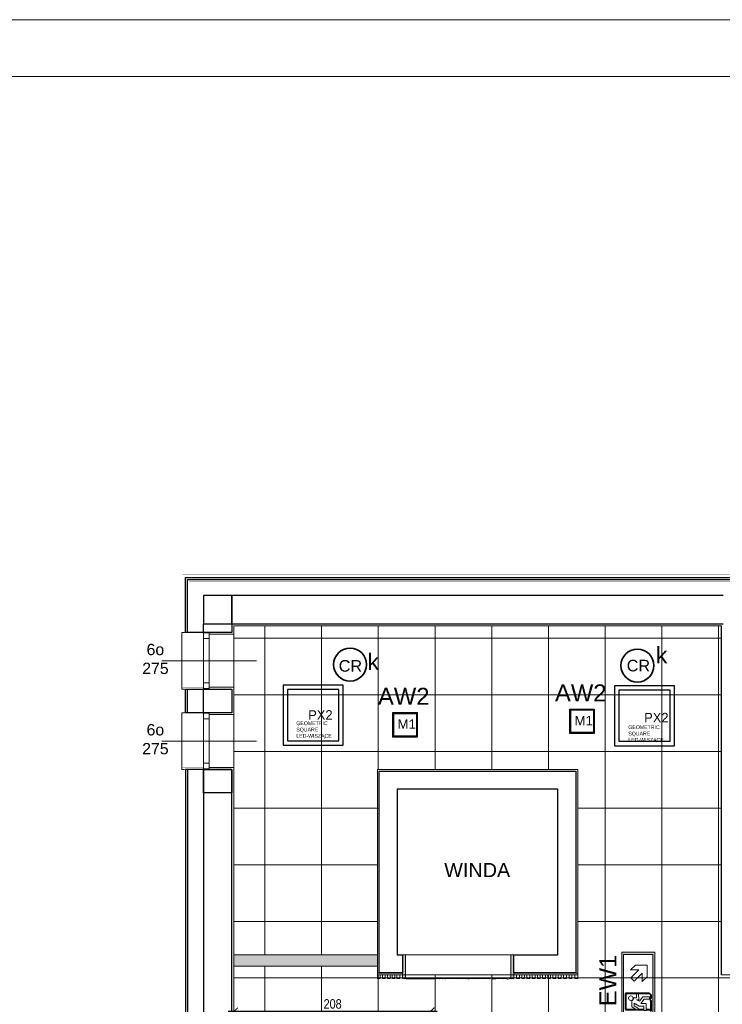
# Model space of a CAD drawing. Header units: millimetres. Extents: x -9038497 to 54128, y -10570064 to 59476.
# Tile 69 of 135: x 39374 to 40118, y 25059 to 26102. Entities that reach past the tile are written whole.
import ezdxf

# ---------------------------------------------------------------- set-up
doc = ezdxf.new("R2010")
doc.units = ezdxf.units.MM
doc.header["$LTSCALE"] = 0.8
doc.header["$PDMODE"] = 2
doc.linetypes.add('Dash', pattern=[0.435, 0.3175, -0.1175])
for name, color, linetype, lineweight in [('0 proj_widok widok widok', 7, 'Continuous', 0), ('ocieplenie', 214, 'Continuous', 13), ('OPIS', 122, 'Continuous', 18), ('Oświetlenie ewakuacyjne', 3, 'Continuous', 20), ('SCIANY', 1, 'Continuous', 30), ('tynk', 252, 'Continuous', 5), ('WW ELEK_OŚW', 1, 'Continuous', 35)]:
    doc.layers.add(name, color=color, linetype=linetype, lineweight=lineweight)
for name, color, linetype in [('Oprawa_02', 2, 'Continuous'), ('Oświetlenie awaryjne', 1, 'Continuous'), ('STOLARKA', 4, 'Continuous'), ('strop podw.', 3, 'Continuous')]:
    doc.layers.add(name, color=color, linetype=linetype)
doc.styles.add('ARIAL_CE', font='arial.ttf', dxfattribs={"height": 15})
doc.styles.add('ARIAL_WYM50', font='arial.ttf', dxfattribs={"height": 15})
doc.styles.add('Malanow_1_100', font='isocpeur.ttf')
doc.styles.add('OPIS', font='arial.ttf')
doc.styles.get("Standard").update_dxf_attribs({"font": 'g12f13.shx', "width": 0.8, "height": 10})
doc.styles.add('WYMIAR-20', font='ARIALN.TTF', dxfattribs={"height": 4})
doc.styles.add('WYMIAR-50', font='ARIALN.TTF', dxfattribs={"height": 10})
doc.dimstyles.new('SKALA-50', dxfattribs={"dimscale": 5, "dimtxt": 10, "dimasz": 1.5, "dimexe": 1.3, "dimexo": 1.3, "dimgap": 0.5, "dimtad": 1, "dimdec": 1, "dimrnd": 0.5, "dimdsep": 46, "dimtxsty": 'WYMIAR-50', "dimblk": 'ARCHTICK', "dimcen": 1.5, "dimdle": 1.3, "dimadec": 0, "dimazin": 0, "dimtfac": 1, "dimtdec": 1, "dimtix": 1, "dimtmove": 2, "dimatfit": 3, "dimfxl": 2, "dimfxlon": 1, "dimtolj": 1, "dimarcsym": 0})

# ---------------------------------------------------------------- blocks, each defined once
blk = doc.blocks.new('SD')
at = {"layer": 'Oświetlenie ewakuacyjne', "linetype": 'ByBlock'}
h = blk.add_hatch(color=256, dxfattribs=at)
h.paths.add_polyline_path([(0, 35), (70, 35), (70, 0), (0, 0)])
h.paths.add_polyline_path([(2.5, 33), (67.5, 33), (67.5, 2), (2.5, 2)], flags=16)
at = {"layer": 'Oświetlenie ewakuacyjne'}
for p, q in [((18.8, 25.6), (13.7, 20.5)), ((18.8, 16.8), (18.8, 25.6)), ((18.8, 16.8), (27.3, 25.3)), ((30.7, 21.8), (22.3, 13.4)), ((27.3, 25.3), (30.7, 21.8)), ((48.2, 22.4), (48.2, 19.4)), ((57.9, 24.2), (51.4, 24.3)), ((57.2, 16.4), (54.1, 21.9)), ((54.1, 21.9), (56.8, 21.9)), ((56.8, 21.9), (59.7, 17.2)), ((61.5, 18.4), (57.9, 24.2)), ((13.7, 20.5), (13.7, 8.2)), ((22.3, 13.4), (31.1, 13.4)), ((31.1, 13.4), (26, 8.2)), ((48.2, 19.4), (43.6, 19.4)), ((43.6, 17.1), (50.3, 17)), ((51.9, 16.3), (47.2, 12.7)), ((47.2, 12.7), (47.2, 5.6)), ((49.8, 11.3), (54.4, 14.8)), ((49.8, 5.6), (49.8, 11.3)), ((50.3, 17), (50.3, 19.2)), ((50.3, 19.2), (51.9, 16.3)), ((54.4, 14.8), (54.4, 9)), ((57.1, 11.7), (57.2, 16.4)), ((61.7, 11.7), (57.1, 11.7)), ((59.7, 17.2), (61.5, 18.4)), ((61.7, 9), (61.7, 11.7)), ((26, 8.2), (13.7, 8.2)), ((47.2, 5.6), (49.8, 5.6)), ((47.7, 5.2), (50.2, 5.2)), ((54.4, 9), (61.7, 9))]:
    blk.add_line(p, q, dxfattribs=at)
at = {"layer": 'Oświetlenie ewakuacyjne', "lineweight": 40}
for p, q in [((43.6, 31.1), (60.7, 31.1)), ((43.6, 16.7), (43.6, 31.1)), ((60.7, 31.1), (60.7, 19.7)), ((43.6, 5.6), (43.6, 17.1)), ((60.7, 17.9), (60.7, 11.7)), ((43.6, 5.6), (45.4, 3.8)), ((49, 3.8), (45.4, 3.8)), ((47.7, 5.2), (49, 3.8)), ((50.2, 5.2), (51.6, 3.8)), ((62.5, 3.8), (51.6, 3.8)), ((60.7, 9), (60.7, 5.6)), ((60.7, 5.6), (62.5, 3.8))]:
    blk.add_line(p, q, dxfattribs=at)
at = {"layer": 'Oświetlenie ewakuacyjne'}
for points in [[(0, 35), (70, 35), (70, 0), (0, 0)], [(2.5, 33), (67.5, 33), (67.5, 2), (2.5, 2)]]:
    blk.add_lwpolyline(points, close=True, dxfattribs=at)
blk.add_circle((48.7, 25.3), 2.34, dxfattribs=at)
blk.add_arc((48.7, 25.3), 2.88, 259.4003, 339.1396, dxfattribs=at)
blk = doc.blocks.new('*U1932')
at = {"layer": 'Oświetlenie ewakuacyjne', "color": 1, "linetype": 'ByBlock', "xscale": -1}
blk.add_blockref('SD', (70, 0), dxfattribs=at)
at = {"layer": 'Oświetlenie ewakuacyjne', "insert": (12.8, 58.5), "char_height": 18, "width": 42.979, "attachment_point": 1, "style": 'Malanow_1_100'}
blk.add_mtext('{\\fArial|b0|i0|c238|p34;EW1}', dxfattribs=at)
blk = doc.blocks.new('*U1928')
at = {"layer": 'Oświetlenie awaryjne'}
h = blk.add_hatch(color=256, dxfattribs=at)
h.dxf.hatch_style = 1
h.paths.add_polyline_path([(-13, -13), (13, -13), (13, 13), (-13, 13)])
h.paths.add_polyline_path([(12, 12), (-12, 12), (-12, -12), (12, -12)], flags=16)
for points in [[(-13, 13), (13, 13), (13, -13), (-13, -13)], [(-12, 12), (12, 12), (12, -12), (-12, -12)]]:
    blk.add_lwpolyline(points, close=True, dxfattribs=at)
at = {"layer": 'Oświetlenie awaryjne', "attachment_point": 1, "style": 'Malanow_1_100'}
for s, insert, char_height, width in [('{\\fArial|b0|i0|c238|p34;AW2}', (-28.6, 39.1), 18, 59.666), ('\\pi5.09754;{\\fArial|b0|i0|c238|p34;M1}', (-13, 5.7), 10, 26)]:
    blk.add_mtext(s, dxfattribs=dict(at, insert=insert, char_height=char_height, width=width))
blk = doc.blocks.new('_ArchTick')
at = {"color": 0, "linetype": 'ByBlock', "const_width": 0.15}
blk.add_lwpolyline([(-0.5, -0.5), (0.5, 0.5)], dxfattribs=at)
blk = doc.blocks.new('*D2354')
at = {"layer": '0 proj_widok widok widok', "color": 0, "lineweight": -2, "ltscale": 0.8, "transparency": 16777216}
for p, q in [((39595, 25052), (39816, 25052)), ((39601.5, 25052.7), (39601.5, 25045.5)), ((39809.5, 25052.7), (39809.5, 25045.5))]:
    blk.add_line(p, q, dxfattribs=at)
at = {"layer": 'Defpoints', "color": 0, "lineweight": 0, "ltscale": 0.8, "transparency": 16777216}
for p in [(39601.5, 25059.2), (39809.5, 25059.2), (39809.5, 25052)]:
    blk.add_point(p, dxfattribs=at)
at = {"layer": '0 proj_widok widok widok', "color": 0, "lineweight": -2, "ltscale": 0.8, "transparency": 16777216, "xscale": 7.5, "yscale": 7.5, "zscale": 7.5, "rotation": 180}
blk.add_blockref('_ArchTick', (39601.5, 25052), dxfattribs=at)
at = {"layer": '0 proj_widok widok widok', "color": 0, "lineweight": -2, "ltscale": 0.8, "transparency": 16777216, "xscale": 7.5, "yscale": 7.5, "zscale": 7.5}
blk.add_blockref('_ArchTick', (39809.5, 25052), dxfattribs=at)
at = {"layer": '0 proj_widok widok widok', "color": 0, "lineweight": 0, "ltscale": 0.8, "transparency": 16777216, "insert": (39705.5, 25059.6), "char_height": 10, "attachment_point": 5, "style": 'WYMIAR-50'}
blk.add_mtext('\\A1;208', dxfattribs=at)

msp = doc.modelspace()

# ---------------------------------------------------------------- hatches: boundary and pattern name
at = {"layer": '0 proj_widok widok widok', "lineweight": 0, "true_color": 0xc7c8ca, "transparency": 33554687}
h = msp.add_hatch(color=9, dxfattribs=at)
h.dxf.hatch_style = 1
h.paths.add_polyline_path([(39752.81, 25111.52), (39600.81, 25111.52), (39600.81, 25099.52), (39752.81, 25099.52)])
at = {"layer": '0 proj_widok widok widok', "lineweight": 0, "true_color": 0x939598, "transparency": 33554687}
h = msp.add_hatch(color=252, dxfattribs=at)
h.dxf.hatch_style = 1
h.paths.add_polyline_path([(39782.52, 25111.5), (39781.34, 25111.47), (39779.52, 25111.48), (39779.52, 25089.58), (39779.52, 25086.58), (39779.99, 25086.5), (39780.5, 25086.58), (39780.62, 25086.47), (39780.81, 25086.52), (39781.07, 25086.55), (39781.28, 25086.47), (39781.51, 25086.54), (39781.69, 25086.51), (39781.94, 25086.47), (39782.14, 25086.31), (39782.43, 25086.48), (39782.52, 25086.58)])
h = msp.add_hatch(color=252, dxfattribs=at)
h.dxf.hatch_style = 1
h.paths.add_polyline_path([(39897.14, 25111.49), (39895.97, 25111.49), (39894.14, 25111.49), (39894.14, 25089.57), (39894.14, 25086.57), (39894.62, 25086.49), (39895.12, 25086.57), (39895.25, 25086.46), (39895.44, 25086.52), (39895.7, 25086.55), (39895.91, 25086.47), (39896.13, 25086.53), (39896.32, 25086.5), (39896.57, 25086.47), (39896.76, 25086.3), (39897.06, 25086.48), (39897.14, 25086.57)])

# ---------------------------------------------------------------- linework, layer by layer
at = {"lineweight": 0, "ltscale": 40}
for p, q in [((39752.81, 25111.52), (39600.81, 25111.52)), ((39752.81, 25099.52), (39600.81, 25099.52))]:
    msp.add_line(p, q, dxfattribs=at)
at = {"layer": '0 proj_widok widok widok', "lineweight": 0}
for p, q in [((40116.89, 25460.04), (39600.89, 25460.04)), ((39600.89, 25460.04), (39600.89, 23814.04)), ((39633.85, 25111.52), (39633.85, 25460.04)), ((39693.85, 25111.52), (39693.85, 25460.04)), ((39753.85, 25308.04), (39753.85, 25460.04)), ((39813.85, 25308.04), (39813.85, 25460.04)), ((39873.85, 25308.04), (39873.85, 25460.04)), ((39933.85, 25308.04), (39933.85, 25460.04)), ((39993.85, 23814.03), (39993.85, 25460.04)), ((40053.85, 23814.03), (40053.85, 25460.04)), ((40113.85, 23841.12), (40113.85, 25460.04)), ((40116.89, 25090.58), (40116.89, 25460.04)), ((40116.89, 25447.11), (39600.89, 25447.11)), ((40116.89, 25387.11), (39600.89, 25387.11)), ((40116.89, 25327.11), (39600.89, 25327.11)), ((39753.85, 25267.11), (39600.89, 25267.11)), ((40116.89, 25267.11), (39964.89, 25267.11)), ((39752.89, 25207.11), (39600.89, 25207.11)), ((40116.89, 25207.11), (39964.89, 25207.11)), ((39752.89, 25147.11), (39600.89, 25147.11)), ((40116.89, 25147.11), (39964.89, 25147.11)), ((39779.52, 25111.5), (39779.52, 25089.58)), ((39782.52, 25111.5), (39779.52, 25111.5)), ((39782.52, 25086.58), (39782.52, 25111.5)), ((39894.14, 25111.49), (39894.14, 25089.57)), ((39897.14, 25111.49), (39894.14, 25111.49)), ((39897.14, 25086.57), (39897.14, 25111.49)), ((39633.85, 23814.04), (39633.85, 25099.52)), ((39693.85, 23814.04), (39693.85, 25099.52)), ((40688.16, 25087.11), (39600.89, 25087.11)), ((39752.81, 25092.38), (39779.48, 25092.38)), ((39752.81, 25092.38), (39752.81, 25090.56)), ((39752.81, 25090.56), (39779.48, 25090.56)), ((39752.81, 25090.55), (39752.81, 25086.55)), ((39752.81, 25086.55), (39755.81, 25086.55)), ((39753.85, 23814.04), (39753.85, 25090.57)), ((39755.81, 25086.55), (39755.81, 25090.57)), ((39758.25, 25090.55), (39758.25, 25086.55)), ((39758.25, 25086.55), (39761.25, 25086.55)), ((39761.25, 25086.55), (39761.25, 25090.57)), ((39763.42, 25090.55), (39763.42, 25086.55)), ((39763.42, 25086.55), (39766.42, 25086.55)), ((39766.42, 25086.55), (39766.42, 25090.57)), ((39768.42, 25090.55), (39768.42, 25086.55)), ((39768.42, 25086.55), (39771.42, 25086.55)), ((39771.42, 25086.55), (39771.42, 25090.57)), ((39773.45, 25090.55), (39773.45, 25086.55)), ((39773.45, 25086.55), (39776.45, 25086.55)), ((39776.45, 25086.55), (39776.45, 25090.57)), ((39779.5, 25086.58), (39779.99, 25086.5)), ((39779.52, 25089.58), (39779.52, 25086.58)), ((39779.99, 25086.5), (39780.5, 25086.58)), ((39780.5, 25086.58), (39780.62, 25086.47)), ((39780.62, 25086.47), (39780.81, 25086.52)), ((39780.81, 25086.52), (39781.07, 25086.55)), ((39781.07, 25086.55), (39781.28, 25086.47)), ((39781.28, 25086.47), (39781.51, 25086.54)), ((39781.51, 25086.54), (39781.69, 25086.51)), ((39781.69, 25086.51), (39781.94, 25086.47)), ((39781.94, 25086.47), (39782.14, 25086.31)), ((39782.14, 25086.31), (39782.43, 25086.48)), ((39782.43, 25086.48), (39782.53, 25086.59)), ((39782.52, 25086.6), (39783.38, 25086.2)), ((39783.38, 25086.2), (39785.4, 25086.36)), ((39785.4, 25086.36), (39786.59, 25086.29)), ((39786.59, 25086.29), (39787.47, 25086.4)), ((39787.47, 25086.4), (39788.15, 25086.27)), ((39788.15, 25086.27), (39789.09, 25086.35)), ((39789.09, 25086.35), (39789.28, 25086.21)), ((39789.28, 25086.21), (39790.39, 25086.32)), ((39790.39, 25086.32), (39791.93, 25086.2)), ((39791.93, 25086.2), (39793.16, 25086.3)), ((39793.16, 25086.3), (39793.93, 25086.36)), ((39793.93, 25086.36), (39794.18, 25086.24)), ((39794.18, 25086.24), (39794.56, 25086.27)), ((39794.56, 25086.27), (39794.79, 25086.32)), ((39794.79, 25086.32), (39795.83, 25086.26)), ((39795.83, 25086.26), (39796.57, 25086.26)), ((39796.57, 25086.26), (39797.57, 25086.26)), ((39797.57, 25086.26), (39797.94, 25086.37)), ((39797.94, 25086.37), (39798.9, 25086.27)), ((39798.9, 25086.27), (39799.79, 25086.23)), ((39799.79, 25086.23), (39800.27, 25086.33)), ((39800.27, 25086.33), (39800.68, 25086.4)), ((39800.68, 25086.4), (39801.82, 25086.4)), ((39801.82, 25086.4), (39803.02, 25086.23)), ((39803.02, 25086.22), (39803.92, 25086.34)), ((39803.92, 25086.34), (39804.45, 25086.36)), ((39804.45, 25086.36), (39805.19, 25086.34)), ((39805.19, 25086.34), (39805.8, 25086.27)), ((39805.8, 25086.27), (39806.19, 25086.26)), ((39806.19, 25086.26), (39806.71, 25086.37)), ((39806.71, 25086.37), (39807.87, 25086.23)), ((39807.87, 25086.23), (39808.79, 25086.38)), ((39808.79, 25086.38), (39809.39, 25086.22)), ((39809.39, 25086.22), (39810.11, 25086.37)), ((39810.11, 25086.37), (39810.75, 25086.32)), ((39810.75, 25086.32), (39811.29, 25086.19)), ((39811.29, 25086.19), (39812.23, 25086.28)), ((39812.23, 25086.28), (39812.86, 25086.38)), ((39812.86, 25086.38), (39813.75, 25086.55)), ((39813.75, 25086.55), (39814.98, 25086.34)), ((39813.85, 23814.04), (39813.85, 25090.57)), ((39814.98, 25086.34), (39815.61, 25086.52)), ((39815.61, 25086.52), (39816.11, 25086.47)), ((39816.11, 25086.47), (39817.74, 25086.31)), ((39817.74, 25086.31), (39818.71, 25086.16)), ((39818.71, 25086.16), (39821.08, 25086.49)), ((39821.08, 25086.49), (39822.09, 25086.26)), ((39822.09, 25086.26), (39823.07, 25086.42)), ((39823.07, 25086.42), (39824.4, 25086.37)), ((39824.4, 25086.37), (39825.31, 25086.16)), ((39825.31, 25086.16), (39827.85, 25086.54)), ((39827.85, 25086.54), (39831.29, 25086.37)), ((39831.29, 25086.37), (39834.87, 25086.64)), ((39834.87, 25086.64), (39838.05, 25086.26)), ((39838.05, 25086.26), (39840.59, 25086.57)), ((39840.59, 25086.57), (39842.12, 25086.33)), ((39842.12, 25086.33), (39844.24, 25086.52)), ((39844.24, 25086.52), (39845.62, 25086.3)), ((39845.62, 25086.3), (39846.94, 25086.57)), ((39846.94, 25086.57), (39848.39, 25086.4)), ((39848.39, 25086.4), (39850.37, 25086.37)), ((39850.37, 25086.37), (39851.97, 25086.71)), ((39851.97, 25086.71), (39853.32, 25086.59)), ((39853.32, 25086.59), (39854.77, 25086.3)), ((39854.77, 25086.3), (39856.41, 25086.45)), ((39856.41, 25086.45), (39858.17, 25086.18)), ((39858.17, 25086.18), (39859.64, 25086.5)), ((39859.64, 25086.5), (39861.41, 25086.57)), ((39861.41, 25086.57), (39865.12, 25086.27)), ((39865.12, 25086.27), (39867.16, 25086.7)), ((39867.16, 25086.7), (39871.54, 25086.21)), ((39871.54, 25086.21), (39872.41, 25086.76)), ((39872.41, 25086.76), (39874.38, 25086.39)), ((39873.85, 24708.54), (39873.85, 25090.57)), ((39874.38, 25086.39), (39878.09, 25086.15)), ((39878.09, 25086.15), (39880.5, 25086.58)), ((39880.5, 25086.58), (39882.6, 25086.52)), ((39882.6, 25086.52), (39883.84, 25086.58)), ((39883.84, 25086.58), (39886.18, 25086.21)), ((39886.18, 25086.21), (39889.33, 25086.7)), ((39889.33, 25086.7), (39890.69, 25085.96)), ((39890.69, 25085.96), (39893.44, 25086.47)), ((39893.44, 25086.47), (39894.14, 25086.59)), ((39894.13, 25086.57), (39894.62, 25086.49)), ((39894.14, 25089.57), (39894.14, 25086.57)), ((39894.62, 25086.49), (39895.12, 25086.57)), ((39895.12, 25086.57), (39895.25, 25086.46)), ((39895.25, 25086.46), (39895.44, 25086.52)), ((39895.44, 25086.52), (39895.7, 25086.55)), ((39895.7, 25086.55), (39895.91, 25086.47)), ((39895.91, 25086.47), (39896.13, 25086.53)), ((39896.13, 25086.53), (39896.32, 25086.5)), ((39896.32, 25086.5), (39896.57, 25086.47)), ((39896.57, 25086.47), (39896.76, 25086.3)), ((39896.76, 25086.3), (39897.06, 25086.48)), ((39897.06, 25086.48), (39897.16, 25086.59)), ((39897.18, 25092.38), (39964.82, 25092.38)), ((39897.18, 25090.56), (39964.82, 25090.56)), ((39900.16, 25090.55), (39900.16, 25086.55)), ((39900.16, 25086.55), (39903.16, 25086.55)), ((39903.16, 25086.55), (39903.16, 25090.57)), ((39905.64, 25090.55), (39905.64, 25086.55)), ((39905.64, 25086.55), (39908.64, 25086.55)), ((39908.64, 25086.55), (39908.64, 25090.57)), ((39911.15, 25090.55), (39911.15, 25086.55)), ((39911.15, 25086.55), (39914.15, 25086.55)), ((39914.15, 25086.55), (39914.15, 25090.57)), ((39916.66, 25090.55), (39916.66, 25086.55)), ((39916.66, 25086.55), (39919.66, 25086.55)), ((39919.66, 25086.55), (39919.66, 25090.57)), ((39922.12, 25090.55), (39922.12, 25086.55)), ((39922.12, 25086.55), (39925.12, 25086.55)), ((39925.12, 25086.55), (39925.12, 25090.57)), ((39927.6, 25090.55), (39927.6, 25086.55)), ((39927.6, 25086.55), (39930.6, 25086.55)), ((39930.6, 25086.55), (39930.6, 25090.57)), ((39933.11, 25090.55), (39933.11, 25086.55)), ((39933.11, 25086.55), (39936.11, 25086.55)), ((39933.85, 23814.03), (39933.85, 25090.57)), ((39936.11, 25086.55), (39936.11, 25090.57)), ((39938.62, 25090.55), (39938.62, 25086.55)), ((39938.62, 25086.55), (39941.62, 25086.55)), ((39941.62, 25086.55), (39941.62, 25090.57)), ((39944.22, 25090.55), (39944.22, 25086.55)), ((39944.22, 25086.55), (39947.22, 25086.55)), ((39947.22, 25086.55), (39947.22, 25090.57)), ((39949.85, 25090.55), (39949.85, 25086.55)), ((39949.85, 25086.55), (39952.85, 25086.55)), ((39952.85, 25086.55), (39952.85, 25090.57)), ((39955.78, 25090.55), (39955.78, 25086.55)), ((39955.78, 25086.55), (39958.78, 25086.55)), ((39958.78, 25086.55), (39958.78, 25090.57)), ((39961.83, 25090.55), (39961.83, 25086.55)), ((39961.83, 25086.55), (39964.83, 25086.55)), ((39964.82, 25092.38), (39964.82, 25090.56)), ((39964.83, 25086.55), (39964.83, 25090.57)), ((40139.89, 25090.57), (40116.89, 25090.58))]:
    msp.add_line(p, q, dxfattribs=at)
for points in [[(37959.87, 23153.88), (42159.87, 23153.88), (42159.87, 26101.88), (37959.87, 26101.88)], [(37959.87, 23153.88), (42159.87, 23153.88), (42159.87, 26101.88), (37959.87, 26101.88)], [(38279.87, 26041.88), (42099.87, 26041.88), (42099.87, 23213.88), (38279.87, 23213.88)], [(39752.89, 25090.57), (39964.89, 25090.57), (39964.89, 25308.04), (39752.89, 25308.04)]]:
    msp.add_lwpolyline(points, close=True, dxfattribs=at)
at = {"layer": 'ocieplenie', "lineweight": 0, "ltscale": 40, "const_width": 0.1}
for points in [[(39568.81, 25451.03), (39546.84, 25451.03), (39546.84, 25514.03), (40740.81, 25514.03), (40740.81, 25441.28), (40718.81, 25441.28)], [(39568.81, 25366.03), (39546.81, 25366.03), (39546.81, 25395.03), (39568.81, 25395.03)], [(39568.81, 25310.03), (39546.84, 25310.03), (39546.84, 24974.03), (39336.81, 24974.03), (39336.81, 24792.53), (39336.81, 24300.03), (39546.84, 24300.03), (39546.84, 24144.61), (39556.81, 24144.61)]]:
    msp.add_lwpolyline(points, dxfattribs=at)
at = {"layer": 'ocieplenie', "lineweight": -3, "ltscale": 40}
for points in [[(39568.81, 25453.03), (39549.84, 25453.03), (39549.84, 25511.03), (40190.78, 25511.03)], [(39568.79, 25453.03), (39551.81, 25453.03), (39551.84, 25509.03), (40190.79, 25509.03)], [(39568.81, 25368.03), (39549.81, 25368.03), (39549.81, 25393.03), (39568.81, 25393.03)], [(39568.81, 25368.03), (39551.81, 25368.03), (39551.81, 25393.03), (39568.81, 25393.03)], [(39568.81, 25308.03), (39549.84, 25308.03), (39549.84, 24971.03), (39339.81, 24971.03), (39339.81, 24792.53), (39339.81, 24303.03), (39549.84, 24303.03), (39549.84, 24146.61), (39568.81, 24146.61)], [(39568.81, 25308.03), (39551.84, 25308.03), (39551.84, 24969.03), (39341.81, 24969.03), (39341.81, 24792.53), (39341.81, 24305.03), (39551.84, 24305.03), (39551.84, 24146.61), (39568.81, 24146.61)]]:
    msp.add_lwpolyline(points, dxfattribs=at)
at = {"layer": 'ocieplenie', "lineweight": 0, "ltscale": 40}
for points in [[(39568.81, 25453.03, 0.2, 0.2, 0), (39553.84, 25453.03, 0.2, 0.2, 0), (39553.84, 25507.03, 0.2, 0.2, 0), (40190.79, 25507.03, 0, 0, 0)], [(39568.81, 25368.03, 0.2, 0.2, 0), (39553.81, 25368.03, 0.2, 0.2, 0), (39553.81, 25393.03, 0.2, 0.2, 0), (39568.81, 25393.03, 0.2, 0.2, 0)]]:
    msp.add_lwpolyline(points, format="xyseb", dxfattribs=at)
at = {"layer": 'ocieplenie', "lineweight": -3, "ltscale": 40, "const_width": 0.2}
msp.add_lwpolyline([(39568.81, 25308.03), (39553.84, 25308.03), (39553.84, 24967.03), (39343.81, 24967.03), (39343.81, 24792.53), (39343.81, 24307.03), (39553.84, 24307.03), (39553.84, 24146.61), (39568.81, 24146.61)], dxfattribs=at)
at = {"layer": 'Oprawa_02'}
for points in [[(39653.12, 25333.63), (39716.62, 25333.63), (39716.62, 25397.13), (39653.12, 25397.13)], [(39657.72, 25338.23), (39712.02, 25338.23), (39712.02, 25392.53), (39657.72, 25392.53)], [(40003.79, 25333.13), (40067.29, 25333.13), (40067.29, 25396.63), (40003.79, 25396.63)], [(40008.39, 25337.73), (40062.69, 25337.73), (40062.69, 25392.03), (40008.39, 25392.03)]]:
    msp.add_lwpolyline(points, close=True, dxfattribs=at)
at = {"layer": 'SCIANY', "ltscale": 40}
for p, q in [((39598.81, 25492.03), (39568.81, 25492.03)), ((39568.81, 25492.03), (39568.81, 25462.03)), ((39598.81, 25462.03), (39598.81, 25492.03)), ((40118.86, 25492.03), (39598.81, 25492.03)), ((39598.81, 25492.03), (39598.81, 25462.03)), ((39568.81, 25462.03), (39598.81, 25462.03)), ((39568.81, 25453.03), (39568.81, 25462.03)), ((39568.81, 25462.03), (39598.81, 25462.03)), ((39598.81, 25462.03), (40118.86, 25462.03)), ((39598.81, 25462.03), (39598.81, 25453.03)), ((39598.81, 25453.03), (39568.81, 25453.03)), ((39568.81, 25368.03), (39568.81, 25393.03)), ((39568.81, 25393.03), (39598.81, 25393.03)), ((39598.81, 25393.03), (39598.81, 25368.03)), ((39598.81, 25368.03), (39568.81, 25368.03)), ((39598.81, 25308.03), (39568.81, 25308.03)), ((39568.81, 25308.03), (39568.81, 24952.03)), ((39568.81, 25283.03), (39568.81, 25308.03)), ((39568.81, 25308.03), (39598.81, 25308.03)), ((39598.81, 24952.03), (39598.81, 25308.03)), ((39598.81, 25308.03), (39598.81, 25283.03)), ((39754.81, 25092.56), (39754.81, 25306.03)), ((39754.81, 25306.03), (39962.81, 25306.03)), ((39962.81, 25306.03), (39962.81, 25092.56)), ((39943.81, 25287.03), (39773.81, 25287.03)), ((39773.81, 25287.03), (39773.81, 25111.52)), ((39943.81, 25111.56), (39943.81, 25287.03)), ((39598.81, 25283.03), (39568.81, 25283.03)), ((39773.81, 25111.52), (39779.31, 25111.52)), ((39779.31, 25111.56), (39779.31, 25092.56)), ((39897.31, 25092.56), (39897.31, 25111.56)), ((39897.31, 25111.56), (39943.81, 25111.56)), ((39779.31, 25092.56), (39754.81, 25092.56)), ((39962.81, 25092.56), (39897.31, 25092.56))]:
    msp.add_line(p, q, dxfattribs=at)
at = {"layer": 'STOLARKA', "color": 5, "lineweight": 0}
for p, q in [((39524.81, 25423.03), (39624.81, 25423.03)), ((39524.81, 25338.03), (39624.81, 25338.03))]:
    msp.add_line(p, q, dxfattribs=at)
for points in [[(39548.81, 25393.03), (39545.81, 25393.03), (39545.81, 25453.03), (39548.81, 25453.03)], [(39548.81, 25393.03), (39545.81, 25393.03), (39545.81, 25453.03), (39548.81, 25453.03)], [(39548.81, 25308.03), (39545.81, 25308.03), (39545.81, 25368.03), (39548.81, 25368.03)], [(39548.81, 25308.03), (39545.81, 25308.03), (39545.81, 25368.03), (39548.81, 25368.03)]]:
    msp.add_lwpolyline(points, dxfattribs=at)
for points in [[(39568.81, 25452.53), (39568.81, 25446.53), (39574.81, 25446.53), (39574.81, 25452.53)], [(39568.81, 25452.53), (39568.81, 25446.53), (39574.81, 25446.53), (39574.81, 25452.53)], [(39568.81, 25446.53), (39568.81, 25399.53), (39574.81, 25399.53), (39574.81, 25446.53)], [(39568.81, 25446.53), (39568.81, 25399.53), (39574.81, 25399.53), (39574.81, 25446.53)], [(39568.81, 25393.53), (39568.81, 25399.53), (39574.81, 25399.53), (39574.81, 25393.53)], [(39568.81, 25393.53), (39568.81, 25399.53), (39574.81, 25399.53), (39574.81, 25393.53)], [(39568.81, 25367.53), (39568.81, 25361.53), (39574.81, 25361.53), (39574.81, 25367.53)], [(39568.81, 25367.53), (39568.81, 25361.53), (39574.81, 25361.53), (39574.81, 25367.53)], [(39568.81, 25361.53), (39568.81, 25314.53), (39574.81, 25314.53), (39574.81, 25361.53)], [(39568.81, 25361.53), (39568.81, 25314.53), (39574.81, 25314.53), (39574.81, 25361.53)], [(39568.81, 25308.53), (39568.81, 25314.53), (39574.81, 25314.53), (39574.81, 25308.53)], [(39568.81, 25308.53), (39568.81, 25314.53), (39574.81, 25314.53), (39574.81, 25308.53)]]:
    msp.add_lwpolyline(points, close=True, dxfattribs=at)
at = {"layer": 'strop podw.', "linetype": 'Dash', "lineweight": 0}
msp.add_lwpolyline([(39752.89, 25090.57), (39964.89, 25090.57), (39964.89, 25308.04), (39752.89, 25308.04)], close=True, dxfattribs=at)
at = {"layer": 'tynk', "lineweight": 0, "ltscale": 40}
for p, q in [((39600.81, 25451.03), (39574.81, 25451.03)), ((40096.31, 25460.03), (39600.8, 25460.03)), ((39600.8, 25460.03), (39600.8, 25395.03)), ((39600.81, 25460.03), (39600.81, 25451.03)), ((40116.81, 25460.03), (40096.31, 25460.03)), ((40116.81, 25396.39), (40116.81, 25460.03)), ((39600.81, 25396.08), (39600.81, 25310.03)), ((40116.81, 25090.56), (40116.81, 25396.39)), ((39574.81, 25310.03), (39600.81, 25310.03)), ((39600.81, 25310.03), (39600.81, 24737.03)), ((39752.81, 25092.38), (39752.81, 25308.03)), ((39752.81, 25308.03), (39964.81, 25308.03)), ((39964.81, 25308.03), (39964.81, 25092.36)), ((39779.18, 25111.52), (39897.21, 25111.52)), ((39779.23, 25092.37), (39752.81, 25092.37)), ((39779.47, 25090.56), (39752.82, 25090.56)), ((40139.81, 25090.56), (40116.81, 25090.56))]:
    msp.add_line(p, q, dxfattribs=at)
for points in [[(39574.81, 25395.03), (39600.81, 25395.03), (39600.81, 25366.03), (39574.81, 25366.03)], [(39945.81, 25308.03), (39946.35, 25308.03)], [(39895.31, 25113.52), (39895.31, 25113.56)]]:
    msp.add_lwpolyline(points, dxfattribs=at)
at = {"layer": 'WW ELEK_OŚW', "ltscale": 40}
for centre in [(39723.91, 25418.99), (40027.99, 25417.96)]:
    msp.add_circle(centre, 17.45, dxfattribs=at)

# ---------------------------------------------------------------- block references
at = {"layer": 'Oświetlenie awaryjne'}
for p in [(39782.11, 25355.29), (39969.42, 25358.9, 10.25)]:
    msp.add_blockref('*U1928', p, dxfattribs=at)
at = {"layer": 'Oświetlenie ewakuacyjne', "linetype": 'ByBlock', "rotation": 90}
msp.add_blockref('*U1932', (40046.38, 25044.43), dxfattribs=at)

# ---------------------------------------------------------------- texts
at = {"layer": '0 proj_widok widok widok', "lineweight": 0, "char_height": 4, "attachment_point": 1, "style": 'WYMIAR-20'}
for insert in [(39667.07, 25358.84), (40018.42, 25354.66)]:
    msp.add_mtext_dynamic_manual_height_columns('GEOMETRIC     SQUARE\\PLED-WISZĄCE', width=20.891, gutter_width=20, heights=[0], dxfattribs=dict(at, insert=insert))
at = {"layer": 'OPIS', "char_height": 12, "width": 1777.5174, "attachment_point": 5, "rotation": 0.15445, "style": 'ARIAL_CE'}
for insert in [(39477.94, 25424.79), (39477.94, 25339.79)]:
    msp.add_mtext('\\pi-120,l200.00024,t200.00024;6o\\P275', dxfattribs=dict(at, insert=insert))
at = {"layer": 'Oprawa_02', "color": 7}
for p in [(39679.64, 25360.52), (40035.19, 25357.67)]:
    msp.add_text('PX2', height=10.2, dxfattribs=at).set_placement(p)
at = {"layer": 'SCIANY', "color": 251, "ltscale": 40, "insert": (39823.58, 25208.92), "char_height": 15, "width": 193.6449, "attachment_point": 1, "style": 'ARIAL_WYM50'}
msp.add_mtext('\\A1;{\\C0;WINDA}', dxfattribs=at)
at = {"layer": 'WW ELEK_OŚW', "color": 0, "lineweight": 9, "style": 'OPIS'}
for s, height, p in [('k', 17.5, (39742.4, 25413.35)), ('k', 17.5, (40047.58, 25420.24)), ('CR', 12.25, (39711.97, 25411.46)), ('CR', 12.25, (40016.74, 25411.78))]:
    msp.add_text(s, height=height, dxfattribs=at).set_placement(p)

# ---------------------------------------------------------------- dimensions: what is measured, and where the dimension line sits
at = {"layer": '0 proj_widok widok widok', "lineweight": 0, "ltscale": 0.8}
dim = msp.add_linear_dim(base=(39809.48, 25052.01), p1=(39601.48, 25059.21), p2=(39809.48, 25059.21), dimstyle='SKALA-50', dxfattribs=at)
dim.commit()
dim.dimension.update_dxf_attribs({"geometry": '*D2354', "text_midpoint": (39705.48, 25059.62)})

doc.saveas('drawing.dxf')
